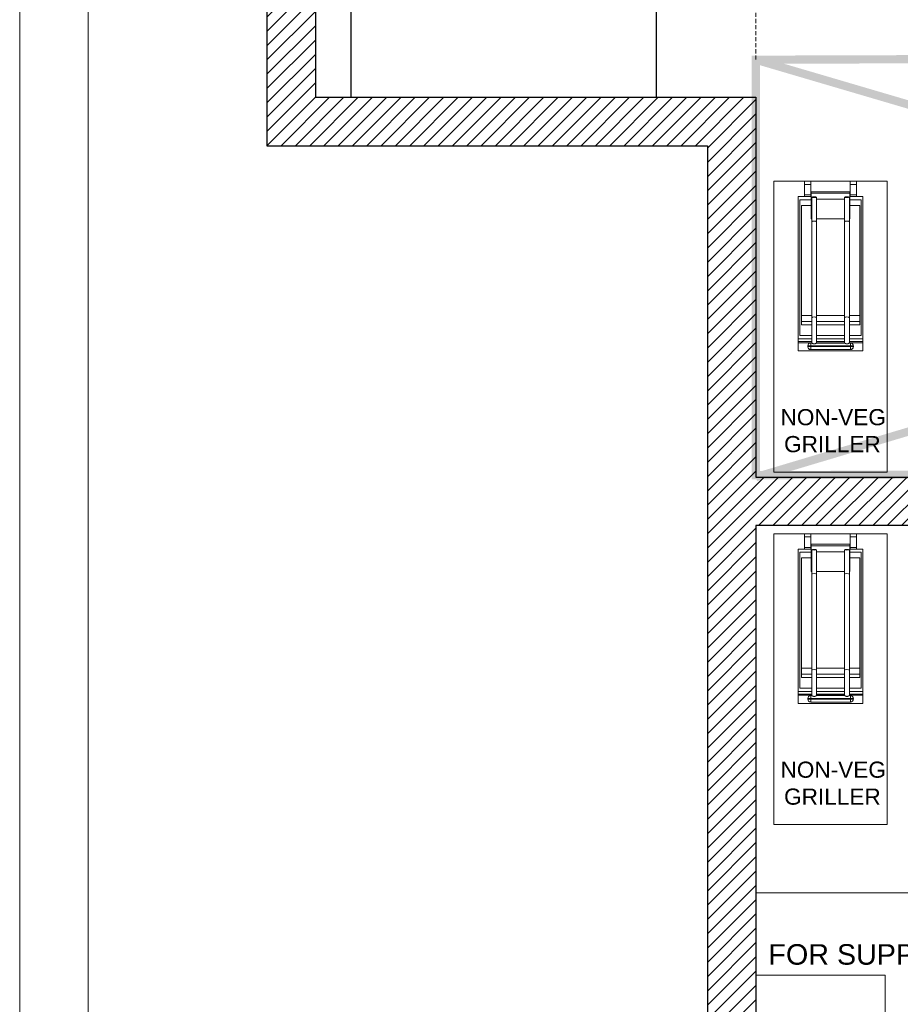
# Model space of a CAD drawing. Header units: millimetres. Extents: x -39166 to 36719, y -31650 to 11510.
# Tile 3 of 38: x -19759 to -17035, y -23826 to -20781. Entities that reach past the tile are written whole.
import ezdxf

# ---------------------------------------------------------------- set-up
doc = ezdxf.new("R2010")
doc.units = ezdxf.units.MM
doc.header["$LTSCALE"] = 500
doc.header["$MEASUREMENT"] = 0
doc.header["$PDMODE"] = 35
doc.header["$PDSIZE"] = -9
for name, pattern in [('DASHED', [0.75, 0.5, -0.25]), ('DASHED2', [0.375, 0.25, -0.125]), ('DOT2', [0.125, 0, -0.125])]:
    doc.linetypes.add(name, pattern=pattern)
for name, color, linetype, lineweight in [('02_EQUIPMENT-NON VEG', 1, 'Continuous', 0), ('02_EQUIPMENT-TEXT', 7, 'Continuous', 0), ('A - TEXT', 7, 'Continuous', 13), ('equipment', 124, 'Continuous', 0), ('Equipment Name', 7, 'Continuous', 5), ('TEXT-1', 7, 'Continuous', 5)]:
    doc.layers.add(name, color=color, linetype=linetype, lineweight=lineweight)
doc.layers.add('NON VEG HOOD', color=1, linetype='Continuous')
doc.styles.get("Standard").update_dxf_attribs({"font": 'arial.ttf', "height": 100})
doc.dimstyles.get("Standard").update_dxf_attribs({"dimtxt": 2, "dimasz": 2, "dimexe": 0.5, "dimexo": 0.25, "dimgap": 1, "dimtad": 0, "dimzin": 0, "dimdsep": 46, "dimlunit": 4, "dimtxsty": 'Standard', "dimcen": 0, "dimclrd": 8, "dimclre": 253, "dimclrt": 1, "dimadec": 0, "dimazin": 0, "dimtfac": 1, "dimtofl": 0, "dimtmove": 0, "dimatfit": 3, "dimfxl": 0, "dimtolj": 1, "dimtzin": 0, "dimarcsym": 0})

# ---------------------------------------------------------------- blocks, each defined once
blk = doc.blocks.new('NON-VEG GRILLER')
for p, q in [((-10.21, 35.61), (-10.21, 36)), ((-9.42, 36), (-10.21, 36)), ((-10.21, 35.61), (-10.21, 34.3)), ((-10.21, 35.61), (-9.42, 35.61)), ((-9.42, 36), (-9.42, 35.61)), ((-9.42, 34.3), (-9.42, 35.61)), ((-4.58, 35.61), (-4.58, 36)), ((-3.79, 36), (-4.58, 36)), ((-4.58, 35.61), (-4.58, 34.3)), ((-4.58, 35.61), (-3.79, 35.61)), ((-3.79, 36), (-3.79, 35.61)), ((-3.79, 34.3), (-3.79, 35.61)), ((-10.21, 34.1), (-10.21, 34.3)), ((-9.42, 34.3), (-10.21, 34.3)), ((-9.42, 34.3), (-9.42, 34.1)), ((-9.38, 34.51), (-9.38, 34.69)), ((-9.38, 34.69), (-4.62, 34.69)), ((-9.38, 34.51), (-9.38, 33.76)), ((-9.38, 34.51), (-4.62, 34.51)), ((-4.62, 34.69), (-4.62, 34.51)), ((-4.62, 33.76), (-4.62, 34.51)), ((-4.58, 34.1), (-4.58, 34.3)), ((-3.79, 34.3), (-4.58, 34.3)), ((-3.79, 34.3), (-3.79, 34.1)), ((-10.21, 34.1), (-11, 34.1)), ((-11, 15), (-11, 34.1)), ((-10.8, 33.71), (-9.38, 33.71)), ((-10.8, 16.89), (-10.8, 33.71)), ((-10.61, 33), (-10.61, 19.38)), ((-10.61, 33), (-9.38, 33)), ((-10.21, 34.1), (-9.42, 34.1)), ((-9.38, 34.1), (-9.42, 34.1)), ((-9.38, 33.76), (-9.38, 31.33)), ((-9.38, 33.76), (-9.33, 33.76)), ((-9.33, 34.02), (-9.33, 30.99)), ((-8.73, 34.02), (-8.73, 30.99)), ((-8.73, 33.76), (-5.27, 33.76)), ((-5.27, 30.99), (-5.27, 34.02)), ((-4.67, 30.99), (-4.67, 34.02)), ((-4.67, 33.76), (-4.62, 33.76)), ((-4.58, 34.1), (-4.62, 34.1)), ((-4.62, 31.33), (-4.62, 33.76)), ((-4.62, 33.71), (-3.2, 33.71)), ((-4.62, 33), (-3.39, 33)), ((-4.58, 34.1), (-3.79, 34.1)), ((-3, 34.1), (-3.79, 34.1)), ((-3.39, 33), (-3.39, 19.38)), ((-3.2, 33.71), (-3.2, 16.89)), ((-3, 16.49), (-3, 34.1)), ((-9.38, 31.33), (-9.33, 31.33)), ((-9.33, 30.99), (-9.33, 19.11)), ((-8.73, 31.33), (-5.27, 31.33)), ((-8.73, 30.99), (-8.73, 19.11)), ((-5.27, 19.11), (-5.27, 30.99)), ((-4.67, 31.33), (-4.62, 31.33)), ((-4.67, 19.11), (-4.67, 30.99)), ((-10.61, 19.38), (-10.61, 18.63)), ((-10.61, 19.38), (-9.33, 19.38)), ((-10.61, 18.63), (-10.61, 18.22)), ((-9.33, 18.63), (-10.61, 18.63)), ((-9.33, 19.11), (-9.33, 15.96)), ((-8.73, 19.38), (-5.27, 19.38)), ((-8.73, 19.11), (-8.73, 15.96)), ((-5.27, 18.63), (-8.73, 18.63)), ((-5.27, 15.96), (-5.27, 19.11)), ((-4.67, 19.38), (-3.39, 19.38)), ((-4.67, 15.96), (-4.67, 19.11)), ((-3.39, 18.63), (-4.67, 18.63)), ((-3.39, 18.63), (-3.39, 19.38)), ((-3.39, 18.22), (-3.39, 18.63)), ((-10.61, 18.22), (-9.33, 18.22)), ((-8.73, 18.22), (-5.27, 18.22)), ((-4.67, 18.22), (-3.39, 18.22)), ((-9.33, 16.49), (-11, 16.49)), ((-9.33, 16.15), (-11, 16.15)), ((-9.33, 16.01), (-11, 16.01)), ((-9.33, 16.89), (-10.8, 16.89)), ((-9.46, 15.96), (-9.46, 15.62)), ((-9.32, 15.96), (-9.46, 15.96)), ((-9.32, 15.96), (-9.31, 15.96)), ((-9.31, 15.96), (-9.3, 15.95)), ((-9.3, 15.95), (-9.28, 15.95)), ((-9.28, 15.95), (-9.26, 15.94)), ((-9.26, 15.94), (-9.24, 15.93)), ((-9.24, 15.93), (-9.22, 15.91)), ((-9.22, 15.91), (-9.19, 15.9)), ((-9.19, 15.9), (-9.16, 15.89)), ((-9.16, 15.89), (-9.13, 15.88)), ((-9.13, 15.88), (-9.1, 15.87)), ((-9.1, 15.87), (-9.06, 15.86)), ((-9.06, 15.86), (-9.03, 15.86)), ((-9.03, 15.86), (-9, 15.86)), ((-9, 15.86), (-8.96, 15.87)), ((-8.96, 15.87), (-8.93, 15.88)), ((-8.93, 15.88), (-8.9, 15.89)), ((-8.9, 15.89), (-8.87, 15.9)), ((-8.87, 15.9), (-8.84, 15.91)), ((-8.84, 15.91), (-8.82, 15.93)), ((-8.82, 15.93), (-8.79, 15.94)), ((-8.79, 15.94), (-8.78, 15.95)), ((-8.78, 15.95), (-8.76, 15.95)), ((-8.76, 15.95), (-8.75, 15.96)), ((-8.75, 15.96), (-8.74, 15.96)), ((-5.26, 15.96), (-8.74, 15.96)), ((-5.27, 16.89), (-8.73, 16.89)), ((-5.27, 16.49), (-8.73, 16.49)), ((-5.27, 16.15), (-8.73, 16.15)), ((-5.27, 16.01), (-8.73, 16.01)), ((-5.26, 15.96), (-5.25, 15.96)), ((-5.25, 15.96), (-5.24, 15.95)), ((-5.24, 15.95), (-5.22, 15.95)), ((-5.22, 15.95), (-5.21, 15.94)), ((-5.21, 15.94), (-5.18, 15.93)), ((-5.18, 15.93), (-5.16, 15.91)), ((-5.16, 15.91), (-5.13, 15.9)), ((-5.13, 15.9), (-5.1, 15.89)), ((-5.1, 15.89), (-5.07, 15.88)), ((-5.07, 15.88), (-5.04, 15.87)), ((-5.04, 15.87), (-5, 15.86)), ((-5, 15.86), (-4.97, 15.86)), ((-4.97, 15.86), (-4.94, 15.86)), ((-4.94, 15.86), (-4.9, 15.87)), ((-4.9, 15.87), (-4.87, 15.88)), ((-4.87, 15.88), (-4.84, 15.89)), ((-4.84, 15.89), (-4.81, 15.9)), ((-4.81, 15.9), (-4.78, 15.91)), ((-4.78, 15.91), (-4.76, 15.93)), ((-4.76, 15.93), (-4.74, 15.94)), ((-4.74, 15.94), (-4.72, 15.95)), ((-4.72, 15.95), (-4.7, 15.95)), ((-4.7, 15.95), (-4.69, 15.96)), ((-4.69, 15.96), (-4.68, 15.96)), ((-4.54, 15.96), (-4.68, 15.96)), ((-3.2, 16.89), (-4.67, 16.89)), ((-3, 16.49), (-4.67, 16.49)), ((-3, 16.15), (-4.67, 16.15)), ((-3, 16.01), (-4.67, 16.01)), ((-4.54, 15.62), (-4.54, 15.96)), ((-3, 16.15), (-3, 16.49)), ((-3, 16.01), (-3, 16.15)), ((-3, 15), (-3, 16.01)), ((-3, 15), (-11, 15)), ((-9.82, 15.61), (-9.82, 15.53)), ((-9.82, 15.53), (-9.82, 15.52)), ((-9.46, 15.62), (-4.54, 15.62)), ((-9.46, 15.54), (-9.46, 15.62)), ((-9.46, 15.54), (-9.46, 15.17)), ((-4.54, 15.54), (-9.46, 15.54)), ((-9.46, 15.17), (-9.46, 15.17)), ((-9.46, 15.17), (-4.54, 15.17)), ((-9.46, 15.17), (-9.46, 15.17)), ((-4.54, 15.17), (-9.46, 15.17)), ((-4.54, 15.17), (-9.46, 15.17)), ((-4.54, 15.62), (-4.54, 15.54)), ((-4.54, 15.17), (-4.54, 15.54)), ((-4.54, 15.17), (-4.54, 15.17)), ((-4.54, 15.17), (-4.54, 15.17)), ((-4.18, 15.53), (-4.18, 15.61)), ((-4.18, 15.52), (-4.18, 15.53))]:
    blk.add_line(p, q)
blk.add_lwpolyline([(-14, 36), (0, 36), (0, 0), (-14, 0)], close=True)
for centre, start, end in [((-9.46, 15.61), 90, 180), ((-4.54, 15.61), 0, 90), ((-9.46, 15.52), 180, 270), ((-4.54, 15.52), 270, 0)]:
    blk.add_arc(centre, 0.355, start, end)
for centre in [(-9.03, 34.02), (-4.97, 34.02)]:
    blk.add_ellipse(centre, major_axis=(0.296, 0), ratio=0.139173)
for centre, major_axis, ratio, start_param, end_param in [((-9.03, 30.99), (-0.296, 0), 0.221255, 3.141593, 6.283185), ((-4.97, 30.99), (-0.296, 0), 0.221255, 3.141593, 6.283185), ((-9.03, 19.11), (-0.296, 0), 0.302685, 3.141593, 6.283185), ((-4.97, 19.11), (-0.296, 0), 0.302685, 3.141593, 6.283185), ((-9.46, 15.61), (-0.355, 0), 0.034899, 4.712389, 6.283185), ((-9.46, 15.53), (-0.355, 0), 0.034899, -1.570796, 0), ((-9.46, 15.53), (0.355, 0), 0.999391, 3.141593, 4.712389), ((-9.46, 15.52), (0.355, 0), 0.999391, 3.141593, 4.712389), ((-4.54, 15.61), (0.355, 0), 0.034899, 0, 1.570796), ((-4.54, 15.53), (-0.355, 0), 0.034899, 3.141593, 4.712389), ((-4.54, 15.53), (0.355, 0), 0.999391, 4.712389, 6.283185), ((-4.54, 15.52), (-0.355, 0), 0.999391, 1.570796, 3.141593)]:
    blk.add_ellipse(centre, major_axis=major_axis, ratio=ratio, start_param=start_param, end_param=end_param)
at = {"layer": '02_EQUIPMENT-TEXT', "insert": (-16.87, 7.8), "char_height": 2, "width": 20.0117, "attachment_point": 1}
blk.add_mtext('{\\W4.740442; }NON-VEG\\P{\\W5.307226; }GRILLER', dxfattribs=at)
blk = doc.blocks.new('_ArchTick')
at = {"color": 0, "linetype": 'ByBlock', "const_width": 0.15}
blk.add_lwpolyline([(-0.5, -0.5), (0.5, 0.5)], dxfattribs=at)
blk = doc.blocks.new('*D140')
at = {"color": 253, "linetype": 'DASHED', "lineweight": 0, "ltscale": 0.05}
for p, q in [((-17482.1, -20903.4), (-17482.1, -20737.5)), ((-13112, -20903.4), (-13112, -20737.5))]:
    blk.add_line(p, q, dxfattribs=at)
at = {"color": 8, "linetype": 'DASHED2', "lineweight": 0, "ltscale": 0.05}
for p, q in [((-17482.1, -20738), (-15742.4, -20738)), ((-13112, -20738), (-14851.7, -20738))]:
    blk.add_line(p, q, dxfattribs=at)
at = {"layer": 'DEFPOINTS', "color": 0, "ltscale": 0.05}
for p in [(-13112, -20738), (-17482.1, -20904.4), (-13112, -20904.4)]:
    blk.add_point(p, dxfattribs=at)
at = {"color": 8, "lineweight": 0, "ltscale": 0.05, "xscale": 1.5, "yscale": 1.5, "zscale": 1.5, "rotation": 180}
blk.add_blockref('_ArchTick', (-17482.1, -20738), dxfattribs=at)
at = {"color": 8, "lineweight": 0, "ltscale": 0.05, "xscale": 1.5, "yscale": 1.5, "zscale": 1.5}
blk.add_blockref('_ArchTick', (-13112, -20738), dxfattribs=at)
at = {"color": 7, "ltscale": 0.05, "insert": (-15297, -20738), "char_height": 100, "attachment_point": 5}
blk.add_mtext('\\A1;4370.1 [14\'-4"]', dxfattribs=at)
blk = doc.blocks.new('*D166')
at = {"layer": 'A - TEXT', "color": 253, "linetype": 'DOT2', "lineweight": 0, "ltscale": 0.05}
for p, q in [((-17482.1, -22346.6), (-17482.1, -23482.5)), ((-13617.2, -22346.8), (-13617.2, -23482.5))]:
    blk.add_line(p, q, dxfattribs=at)
at = {"layer": 'A - TEXT', "color": 8, "lineweight": 0, "ltscale": 0.05}
for p, q in [((-17482.1, -23482), (-15993, -23482)), ((-13617.2, -23482), (-15106.3, -23482))]:
    blk.add_line(p, q, dxfattribs=at)
at = {"layer": 'DEFPOINTS', "color": 0, "ltscale": 0.05}
for p in [(-17482.1, -22345.6), (-13617.2, -22345.8), (-13617.2, -23482)]:
    blk.add_point(p, dxfattribs=at)
at = {"layer": 'A - TEXT', "color": 8, "lineweight": 0, "ltscale": 0.05, "xscale": 1.5, "yscale": 1.5, "zscale": 1.5, "rotation": 180}
blk.add_blockref('_ArchTick', (-17482.1, -23482), dxfattribs=at)
at = {"layer": 'A - TEXT', "color": 8, "lineweight": 0, "ltscale": 0.05, "xscale": 1.5, "yscale": 1.5, "zscale": 1.5}
blk.add_blockref('_ArchTick', (-13617.2, -23482), dxfattribs=at)
at = {"layer": 'A - TEXT', "color": 7, "ltscale": 0.05, "insert": (-15549.7, -23482), "char_height": 100, "attachment_point": 5}
blk.add_mtext('\\A1;3864.8 [12\'-8"]', dxfattribs=at)

msp = doc.modelspace()

# ---------------------------------------------------------------- hatches: boundary and pattern name
at = {"layer": 'TEXT-1', "ltscale": 0.05}
h = msp.add_hatch(dxfattribs=at)
h.set_pattern_fill('ANSI31', color=251, scale=250)
h.set_pattern_definition([(45, (-16865.5, -26510.11), (-22.09709, 22.09709), [])])
h.paths.add_polyline_path([(-13644.58, -15833.1), (-18994.58, -15833.1), (-18994.58, -21170.6), (-17632.08, -21170.6), (-17632.08, -28183.1), (-9082.08, -28183.1), (-9082.08, -24808.1), (-10919.58, -24808.1), (-10919.58, -20858.1), (-11694.58, -20858.1), (-11694.58, -15833.1), (-12744.58, -15833.1), (-12744.58, -15983.1), (-11844.58, -15983.1), (-11844.58, -21008.1), (-11069.58, -21008.1), (-11069.58, -22283.1), (-11069.58, -22433.1), (-11069.58, -24958.1), (-9232.08, -24958.1), (-9232.08, -27133.1), (-9232.08, -27283.1), (-9232.08, -28033.1), (-12282.08, -28033.1), (-12282.08, -28183.1), (-16432.08, -28183.1), (-16432.08, -28033.1), (-16507.08, -28033.1), (-17482.08, -28033.1), (-17482.08, -25620.6), (-15572.59, -25620.6), (-15572.57, -25470.6), (-17482.08, -25470.6), (-17482.08, -22345.6), (-13032.08, -22345.6), (-13032.08, -22195.6), (-17482.08, -22195.6), (-17482.08, -21020.6), (-18844.58, -21020.6), (-18844.58, -19283.1), (-18844.58, -19133.1), (-18844.58, -15983.1), (-17044.58, -15983.1), (-16894.58, -15983.1), (-13644.58, -15983.1)])

# ---------------------------------------------------------------- linework, layer by layer
for p, q in [((-18994.58, -15833.1), (-18994.58, -21170.6)), ((-18844.58, -19283.1), (-18844.58, -21020.6)), ((-18844.58, -21020.6), (-17482.08, -21020.6)), ((-17482.08, -21020.6), (-17482.08, -22195.6)), ((-18994.58, -21170.6), (-17632.08, -21170.6)), ((-17632.08, -21170.6), (-17632.08, -28183.1)), ((-17482.08, -22195.6), (-13032.08, -22195.6)), ((-17482.08, -22345.6), (-17482.08, -25470.6)), ((-13032.08, -22345.6), (-17482.08, -22345.6))]:
    msp.add_line(p, q)
at = {"color": 1, "ltscale": 0.05}
msp.add_lwpolyline([(-18734.58, -20365.6), (-18734.58, -21020.6), (-17789.58, -21020.6), (-17789.58, -20365.6)], close=True, dxfattribs=at)
at = {"layer": 'A - TEXT', "ltscale": 0.05}
for points in [[(-19759.2, -15151.6), (-8340.68, -15151.6), (-8340.68, -28951.08), (-19759.2, -28951.08)], [(-19547.06, -15363.74), (-8552.82, -15363.74), (-8552.82, -28738.95), (-19547.06, -28738.95)]]:
    msp.add_lwpolyline(points, close=True, dxfattribs=at)
at = {"layer": 'equipment'}
msp.add_lwpolyline([(-17482.09, -24136.11), (-17082.09, -24136.14), (-17082.07, -23736.14), (-17482.07, -23736.11)], close=True, dxfattribs=at)
at = {"layer": 'NON VEG HOOD', "linetype": 'DASHED2', "lineweight": 0, "ltscale": 2, "const_width": 25.4}
msp.add_lwpolyline([(-17482.09, -20904.42), (-17482.07, -22189.61), (-13111.99, -22175.2), (-13112.01, -20890.02)], close=True, dxfattribs=at)
for points in [[(-17482.09, -20904.42), (-13111.99, -22189.57)], [(-17482.08, -22195.6), (-13112.01, -20890.02)]]:
    msp.add_lwpolyline(points, dxfattribs=at)
at = {"layer": 'TEXT-1', "ltscale": 0.05}
msp.add_lwpolyline([(-18844.58, -15983.1), (-18844.58, -21020.6), (-17482.08, -21020.6), (-17482.08, -22195.6), (-13032.08, -22195.6), (-13032.08, -22345.6), (-17482.08, -22345.6), (-17482.08, -25470.6), (-15572.58, -25470.6), (-15572.58, -25620.6), (-17482.08, -25620.6), (-17482.08, -28033.1), (-9232.08, -28033.1), (-9232.08, -24958.1), (-11069.58, -24958.1), (-11069.58, -22433.1), (-11869.58, -22433.1), (-11869.58, -22283.1), (-11069.58, -22283.1), (-11069.58, -21008.1), (-11844.58, -21007.1), (-11844.28, -15983.11)], dxfattribs=at)

# ---------------------------------------------------------------- block references
at = {"layer": '02_EQUIPMENT-NON VEG', "xscale": 25, "yscale": 25, "zscale": 25}
for p in [(-17076.08, -22180.12), (-17076.08, -23270.6)]:
    msp.add_blockref('NON-VEG GRILLER', p, dxfattribs=at)

# ---------------------------------------------------------------- texts
at = {"layer": 'Equipment Name', "insert": (-17162.21, -23704.82), "char_height": 63.5, "width": 829.228, "attachment_point": 8, "rotation": 359.99616}
msp.add_mtext('\\pt63.5;FOR SUPPLY', dxfattribs=at)

# ---------------------------------------------------------------- dimensions: what is measured, and where the dimension line sits
at = {"ltscale": 0.05}
dim = msp.add_linear_dim(base=(-13112.01, -20738), p1=(-17482.09, -20904.42), p2=(-13112.01, -20904.39), dimstyle='Standard', override={"dimtxt": 100, "dimasz": 1.5, "dimexo": 1, "dimdec": 1, "dimlunit": 2, "dimblk": 'ArchTick', "dimclrt": 7, "dimtdec": 1, "dimlwd": 0, "dimlwe": 0, "dimarcsym": 1}, dxfattribs=at)
dim.commit()
dim.dimension.update_dxf_attribs({"geometry": '*D140', "text_midpoint": (-15297.05, -20738)})
at = {"layer": 'A - TEXT', "ltscale": 0.05}
dim = msp.add_linear_dim(base=(-13617.2317, -23481.9879), p1=(-17482.0801, -22345.596), p2=(-13617.2317, -22345.7595), dimstyle='Standard', override={"dimtxt": 100, "dimasz": 1.5, "dimexo": 1, "dimdec": 1, "dimlunit": 2, "dimblk": 'ArchTick', "dimclrt": 7, "dimtdec": 1, "dimfxl": 500, "dimlwd": 0, "dimlwe": 0, "dimarcsym": 1}, dxfattribs=at)
dim.commit()
dim.dimension.update_dxf_attribs({"geometry": '*D166', "text_midpoint": (-15549.6559, -23481.9879)})

doc.saveas('drawing.dxf')
